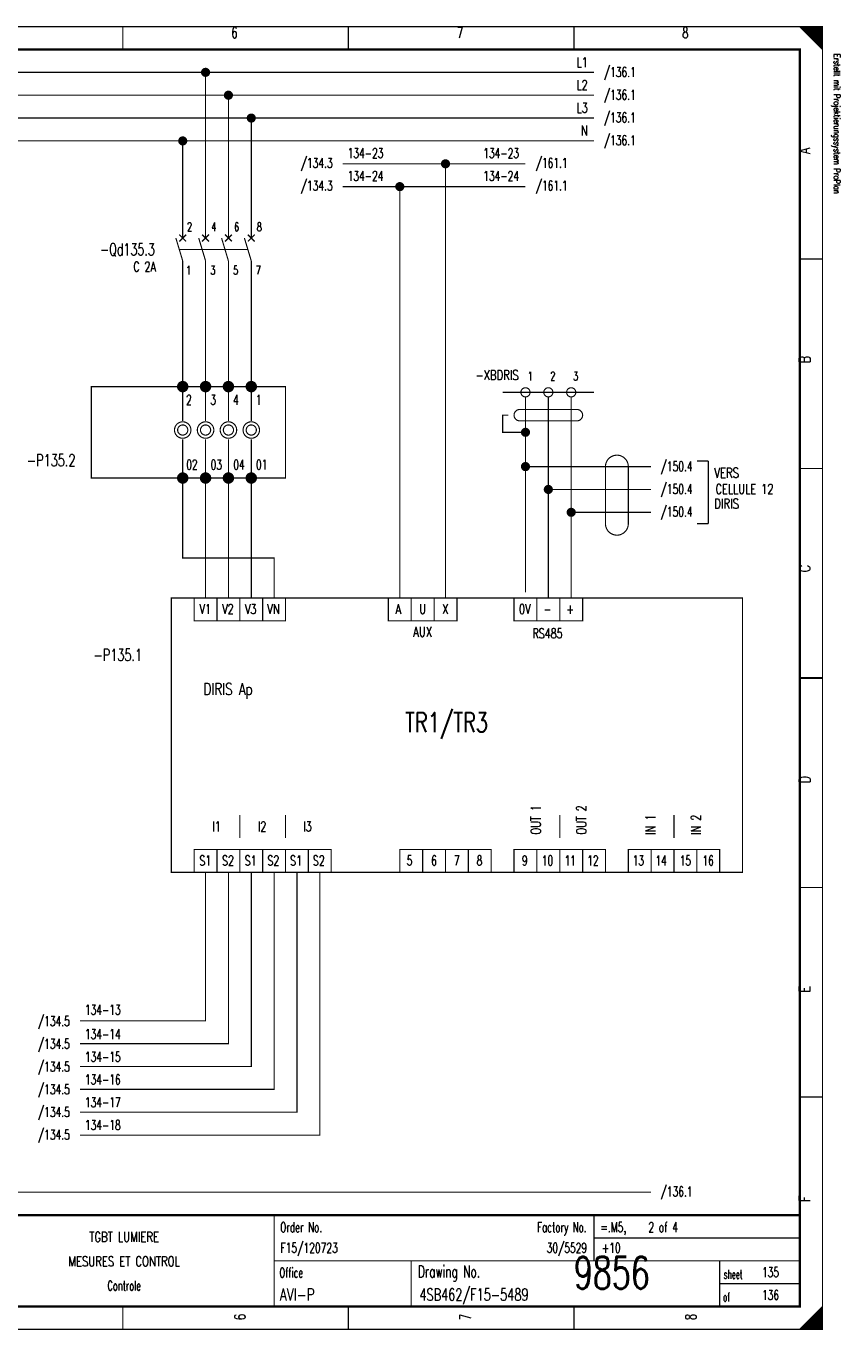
# Model space of a CAD drawing. Header units: centimetres. Extents: x 0 to 491, y -1040 to 69.
# Tile 126 of 181: x 273 to 291, y -520 to -491. Entities that reach past the tile are written whole.
import ezdxf
from ezdxf.enums import TextEntityAlignment as Align

# ---------------------------------------------------------------- set-up
doc = ezdxf.new("R2010")
doc.units = ezdxf.units.CM
doc.header["$MEASUREMENT"] = 0
doc.linetypes.add('GESTRICHELT', pattern=[3.75, 3, -0.75])
doc.linetypes.add('STRICH-PUNKT', pattern=[4.7, 3, -0.75, 0.2, -0.75])
doc.layers.get('0').update_dxf_attribs({"color": 9, "linetype": 'CONTINUOUS'})
doc.styles.get("Standard").update_dxf_attribs({"font": 'romans.shx', "bigfont": 'TXT.shx'})

# ---------------------------------------------------------------- blocks, each defined once
blk = doc.blocks.new('BCIRCLE_FILLED')
at = {"color": 0, "linetype": 'Continuous', "const_width": 1, "flags": 128}
blk.add_lwpolyline([(0.5, 0, 1), (-0.5, 0, 1)], format="xyb", close=True, dxfattribs=at)

msp = doc.modelspace()

# ---------------------------------------------------------------- linework, layer by layer
at = {"color": 7, "const_width": 0.025, "flags": 128}
for points in [[(250, -505.75), (250, -491.5), (290.5, -491.5), (290.5, -520), (250, -520), (250, -505.75)], [(290, -491.5), (290.5, -492), (290.475, -491.975), (290.475, -491.5), (290.45, -491.5), (290.45, -491.95), (290.425, -491.925), (290.425, -491.5), (290.4, -491.5), (290.4, -491.9), (290.375, -491.875), (290.375, -491.5), (290.35, -491.5), (290.35, -491.85), (290.325, -491.825)], [(290.15, -491.65), (290.15, -491.5), (290.125, -491.5), (290.125, -491.625), (290.1, -491.6), (290.1, -491.5), (290.075, -491.5), (290.075, -491.575), (290.05, -491.55), (290.05, -491.5), (290.025, -491.5), (290.025, -491.525)], [(290.325, -491.825), (290.325, -491.5), (290.3, -491.5), (290.3, -491.8), (290.275, -491.775), (290.275, -491.5), (290.25, -491.5), (290.25, -491.75), (290.225, -491.725), (290.225, -491.5), (290.2, -491.5), (290.2, -491.7), (290.175, -491.675), (290.175, -491.5), (290.15, -491.5)], [(285.5, -492.5), (252.25, -492.5)], [(277, -496.125), (277, -492.5)], [(285.5, -493), (252.25, -493)], [(277.5, -496.125), (277.5, -493)], [(285.5, -493.5), (252.25, -493.5)], [(278, -496.125), (278, -493.5)], [(285.5, -494), (252.25, -494)], [(276.5, -496.125), (276.5, -494)], [(284, -494.5), (280, -494.5)], [(282.25, -494.5), (282.25, -504)], [(284, -495), (280, -495)], [(281.25, -495), (281.25, -504)], [(276.5, -499.375), (276.5, -496.625)], [(277, -499.375), (277, -496.625)], [(277.5, -499.375), (277.5, -496.625)], [(278, -499.375), (278, -496.625)], [(284, -499.6), (284, -500.375), (283.5, -500.375), (283.5, -500), (283.625, -500)], [(286.75, -501.625), (284.5, -501.625), (284.5, -499.6)], [(286.75, -502.125), (285, -502.125), (285, -499.6)], [(286.75, -501.125), (284, -501.125), (284, -500.375)], [(286.025, -500.875), (285.975, -500.875)], [(284, -503.875), (284, -501.125)], [(278.5, -504), (278.5, -503.125), (276.5, -503.125), (276.5, -501.375)], [(277, -504), (277, -501.375)], [(277.5, -504), (277.5, -501.375)], [(278, -504), (278, -501.375)], [(284.5, -504), (284.5, -501.625)], [(285, -504), (285, -502.125)], [(274.25, -513.25), (277, -513.25), (277, -510)], [(274.25, -513.75), (277.5, -513.75), (277.5, -510)], [(274.25, -514.25), (278, -514.25), (278, -510)], [(274.25, -514.75), (278.5, -514.75), (278.5, -510)], [(274.25, -515.25), (279, -515.25), (279, -510)], [(274.25, -515.75), (279.5, -515.75), (279.5, -510)], [(290.3, -520), (290.3, -519.7), (290.275, -519.725), (290.275, -520), (290.25, -520), (290.25, -519.75), (290.225, -519.775), (290.225, -520), (290.2, -520), (290.2, -519.8), (290.175, -519.825), (290.175, -520), (290.15, -520), (290.15, -519.85), (290.125, -519.875)], [(290.475, -519.525), (290.475, -520), (290.45, -520), (290.45, -519.55), (290.425, -519.575), (290.425, -520), (290.4, -520), (290.4, -519.6), (290.375, -519.625), (290.375, -520), (290.35, -520), (290.35, -519.65), (290.325, -519.675), (290.325, -520), (290.3, -520)], [(290.125, -519.875), (290.125, -520), (290.1, -520), (290.1, -519.9), (290.075, -519.925), (290.075, -520), (290.05, -520), (290.05, -519.95), (290.025, -519.975), (290.025, -520)]]:
    msp.add_lwpolyline(points, dxfattribs=at)
at = {"color": 7, "flags": 128}
for points, const_width in [([(250, -491.5), (290.5, -491.5), (290.5, -520), (250, -520)], 0.025), ([(250.5, -492), (290, -492), (290, -519.5), (250.5, -519.5)], 0.05), ([(250.5, -492), (290, -492), (290, -519.5), (250.5, -519.5)], 0.025), ([(278.75, -501.375), (274.5, -501.375), (274.5, -499.375), (278.75, -499.375)], 0.025), ([(276.25, -504), (288.75, -504), (288.75, -510), (276.25, -510)], 0.025), ([(276.75, -504), (277.25, -504), (277.25, -504.5), (276.75, -504.5)], 0.025), ([(277.25, -504), (277.75, -504), (277.75, -504.5), (277.25, -504.5)], 0.025), ([(277.75, -504), (278.25, -504), (278.25, -504.5), (277.75, -504.5)], 0.025), ([(278.25, -504), (278.75, -504), (278.75, -504.5), (278.25, -504.5)], 0.025), ([(281, -504), (281.5, -504), (281.5, -504.5), (281, -504.5)], 0.025), ([(281.5, -504), (282, -504), (282, -504.5), (281.5, -504.5)], 0.025), ([(282, -504), (282.5, -504), (282.5, -504.5), (282, -504.5)], 0.025), ([(283.75, -504), (284.25, -504), (284.25, -504.5), (283.75, -504.5)], 0.025), ([(284.25, -504), (284.75, -504), (284.75, -504.5), (284.25, -504.5)], 0.025), ([(284.75, -504), (285.25, -504), (285.25, -504.5), (284.75, -504.5)], 0.025), ([(276.75, -509.5), (277.25, -509.5), (277.25, -510), (276.75, -510)], 0.025), ([(277.25, -509.5), (277.75, -509.5), (277.75, -510), (277.25, -510)], 0.025), ([(277.75, -509.5), (278.25, -509.5), (278.25, -510), (277.75, -510)], 0.025), ([(278.25, -509.5), (278.75, -509.5), (278.75, -510), (278.25, -510)], 0.025), ([(278.75, -509.5), (279.25, -509.5), (279.25, -510), (278.75, -510)], 0.025), ([(279.25, -509.5), (279.75, -509.5), (279.75, -510), (279.25, -510)], 0.025), ([(281.25, -509.5), (281.75, -509.5), (281.75, -510), (281.25, -510)], 0.025), ([(281.75, -509.5), (282.25, -509.5), (282.25, -510), (281.75, -510)], 0.025), ([(282.25, -509.5), (282.75, -509.5), (282.75, -510), (282.25, -510)], 0.025), ([(282.75, -509.5), (283.25, -509.5), (283.25, -510), (282.75, -510)], 0.025), ([(283.75, -509.5), (284.25, -509.5), (284.25, -510), (283.75, -510)], 0.025), ([(284.25, -509.5), (284.75, -509.5), (284.75, -510), (284.25, -510)], 0.025), ([(284.75, -509.5), (285.25, -509.5), (285.25, -510), (284.75, -510)], 0.025), ([(285.25, -509.5), (285.75, -509.5), (285.75, -510), (285.25, -510)], 0.025), ([(286.25, -509.5), (286.75, -509.5), (286.75, -510), (286.25, -510)], 0.025), ([(286.75, -509.5), (287.25, -509.5), (287.25, -510), (286.75, -510)], 0.025), ([(287.25, -509.5), (287.75, -509.5), (287.75, -510), (287.25, -510)], 0.025), ([(287.75, -509.5), (288.25, -509.5), (288.25, -510), (287.75, -510)], 0.025)]:
    msp.add_lwpolyline(points, close=True, dxfattribs=dict(at, const_width=const_width))
at = {"color": 7}
for points, const_width in [([(275.188, -491.5), (275.188, -492)], 0.025), ([(280.125, -491.5), (280.125, -492)], 0.025), ([(285.062, -491.5), (285.062, -492)], 0.025), ([(276.425, -496.05), (276.575, -496.2)], 0.03), ([(276.575, -496.05), (276.475, -496.15)], 0.03), ([(276.925, -496.05), (277.075, -496.2)], 0.03), ([(277.075, -496.05), (276.925, -496.2)], 0.03), ([(277.575, -496.05), (277.425, -496.2)], 0.03), ([(277.425, -496.05), (277.575, -496.2)], 0.03), ([(278.075, -496.05), (277.925, -496.2)], 0.03), ([(277.925, -496.05), (278.075, -496.2)], 0.03), ([(276.35, -496.125), (276.5, -496.625)], 0.025), ([(276.55, -496.075), (276.425, -496.2)], 0.03), ([(276.85, -496.125), (277, -496.625)], 0.025), ([(277.35, -496.125), (277.5, -496.625)], 0.025), ([(277.85, -496.125), (278, -496.625)], 0.025), ([(290.5, -496.583), (290, -496.583)], 0.025), ([(276.5, -500.125), (276.5, -499.375)], 0.025), ([(277, -500.125), (277, -499.375)], 0.025), ([(277.5, -500.125), (277.5, -499.375)], 0.025), ([(278, -500.125), (278, -499.375)], 0.025), ([(276.5, -500.525), (276.5, -501.375)], 0.025), ([(277, -500.525), (277, -501.375)], 0.025), ([(277.5, -500.525), (277.5, -501.375)], 0.025), ([(278, -500.525), (278, -501.375)], 0.025), ([(287.75, -501), (288, -501)], 0.03), ([(288, -501), (288, -502.375)], 0.03), ([(290.5, -501.167), (290, -501.167)], 0.025), ([(288, -502.375), (287.75, -502.375)], 0.03), ([(290, -505.75), (290.5, -505.75)], 0.05), ([(290.5, -505.75), (290, -505.75)], 0.025), ([(277.75, -508.75), (277.75, -509.25)], 0.025), ([(278.75, -509.25), (278.75, -508.75)], 0.025), ([(284.75, -508.75), (284.75, -509.25)], 0.025), ([(287.25, -509.25), (287.25, -508.75)], 0.025), ([(290.5, -510.333), (290, -510.333)], 0.025), ([(290.5, -514.917), (290, -514.917)], 0.025), ([(290, -517.5), (250.5, -517.5)], 0.05), ([(278.5, -517.5), (278.5, -519.5)], 0.025), ([(285.5, -517.5), (285.5, -518.5)], 0.025), ([(285.5, -518), (290, -518)], 0.025), ([(278.5, -518.5), (290, -518.5)], 0.025), ([(281.5, -518.5), (281.5, -519.5)], 0.025), ([(288.25, -518.5), (288.25, -519.5)], 0.025), ([(288.25, -519), (290, -519)], 0.025), ([(275.188, -520), (275.188, -519.5)], 0.025), ([(280.125, -520), (280.125, -519.5)], 0.025), ([(285.062, -520), (285.062, -519.5)], 0.025), ([(290.5, -519.5), (290, -520)], 0.025)]:
    msp.add_lwpolyline(points, dxfattribs=dict(at, const_width=const_width))
at = {"color": 7, "linetype": 'GESTRICHELT'}
for points, const_width in [([(276.425, -496.375), (277.925, -496.375)], 0.025), ([(283.5, -499.5), (285.5, -499.5)], 0.03), ([(283.875, -499.875), (285.125, -499.875)], 0.025), ([(283.875, -500.125), (285.125, -500.125)], 0.025), ([(285.75, -501.125), (285.75, -502.375)], 0.025), ([(286.25, -501.125), (286.25, -502.375)], 0.025)]:
    msp.add_lwpolyline(points, dxfattribs=dict(at, const_width=const_width))
at = {"color": 7, "flags": 128}
for points, const_width in [([(276.6, -499.375, 1), (276.4, -499.375, 1)], 0.05), ([(276.55, -499.375, 1), (276.45, -499.375, 1)], 0.05), ([(276.525, -499.375, 1), (276.475, -499.375, 1)], 0.05), ([(277.1, -499.375, 1), (276.9, -499.375, 1)], 0.05), ([(277.05, -499.375, 1), (276.95, -499.375, 1)], 0.05), ([(277.025, -499.375, 1), (276.975, -499.375, 1)], 0.05), ([(277.6, -499.375, 1), (277.4, -499.375, 1)], 0.05), ([(277.55, -499.375, 1), (277.45, -499.375, 1)], 0.05), ([(277.525, -499.375, 1), (277.475, -499.375, 1)], 0.05), ([(278.1, -499.375, 1), (277.9, -499.375, 1)], 0.05), ([(278.05, -499.375, 1), (277.95, -499.375, 1)], 0.05), ([(278.025, -499.375, 1), (277.975, -499.375, 1)], 0.05), ([(284.1, -499.5, 1), (283.9, -499.5, 1)], 0.025), ([(284.6, -499.5, 1), (284.4, -499.5, 1)], 0.025), ([(285.1, -499.5, 1), (284.9, -499.5, 1)], 0.025), ([(276.68, -500.325, 1), (276.32, -500.325, 1)], 0.025), ([(276.611, -500.325, 1), (276.389, -500.325, 1)], 0.025), ([(277.18, -500.325, 1), (276.82, -500.325, 1)], 0.025), ([(277.111, -500.325, 1), (276.889, -500.325, 1)], 0.025), ([(277.68, -500.325, 1), (277.32, -500.325, 1)], 0.025), ([(277.611, -500.325, 1), (277.389, -500.325, 1)], 0.025), ([(278.18, -500.325, 1), (277.82, -500.325, 1)], 0.025), ([(278.111, -500.325, 1), (277.889, -500.325, 1)], 0.025), ([(276.6, -501.375, 1), (276.4, -501.375, 1)], 0.05), ([(276.55, -501.375, 1), (276.45, -501.375, 1)], 0.05), ([(276.525, -501.375, 1), (276.475, -501.375, 1)], 0.05), ([(277.1, -501.375, 1), (276.9, -501.375, 1)], 0.05), ([(277.05, -501.375, 1), (276.95, -501.375, 1)], 0.05), ([(277.025, -501.375, 1), (276.975, -501.375, 1)], 0.05), ([(277.6, -501.375, 1), (277.4, -501.375, 1)], 0.05), ([(277.55, -501.375, 1), (277.45, -501.375, 1)], 0.05), ([(277.525, -501.375, 1), (277.475, -501.375, 1)], 0.05), ([(278.1, -501.375, 1), (277.9, -501.375, 1)], 0.05), ([(278.05, -501.375, 1), (277.95, -501.375, 1)], 0.05), ([(278.025, -501.375, 1), (277.975, -501.375, 1)], 0.05)]:
    msp.add_lwpolyline(points, format="xyb", close=True, dxfattribs=dict(at, const_width=const_width))
at = {"color": 7, "linetype": 'GESTRICHELT', "const_width": 0.025, "flags": 128}
for points in [[(283.875, -499.875, 1), (283.875, -500.125, 1)], [(285.125, -500.125, 1), (285.125, -499.875, 1)], [(286.25, -501.125, 1), (285.75, -501.125, 1)], [(285.75, -502.375, 1), (286.25, -502.375, 1)]]:
    msp.add_lwpolyline(points, format="xyb", dxfattribs=at)
at = {"color": 7, "linetype": 'STRICH-PUNKT', "const_width": 0.025, "flags": 128}
msp.add_lwpolyline([(286.75, -517), (252.25, -517)], dxfattribs=at)

# ---------------------------------------------------------------- block references
at = {"color": 7, "xscale": 0.1, "yscale": 0.1, "zscale": 0.1}
for p in [(277, -492.5), (277.5, -493), (278, -493.5), (276.5, -494), (282.25, -494.5), (281.25, -495), (284, -500.375), (284, -501.125), (284.5, -501.625), (285, -502.125)]:
    msp.add_blockref('BCIRCLE_FILLED', p, dxfattribs=at)

# ---------------------------------------------------------------- texts
at = {"color": 7}
for s, height, width, p in [('6', 0.238, 0.672, (277.632, -491.514)), ('7', 0.238, 0.672, (282.566, -491.514)), ('8', 0.238, 0.672, (287.499, -491.514)), ('-P135.2', 0.2619, 0.691429, (273.622, -500.856)), ('V1', 0.2143, 0.716, (276.993, -504.135)), ('V2', 0.2143, 0.716, (277.49, -504.135)), ('V3', 0.2143, 0.716, (277.987, -504.135)), ('VN', 0.2143, 0.76, (278.484, -504.135)), ('A', 0.214, 0.76, (281.217, -504.135)), ('U', 0.214, 0.76, (281.749, -504.135)), ('X', 0.214, 0.76, (282.246, -504.135)), ('0V', 0.2143, 0.716, (283.985, -504.135)), ('-', 0.214, 0.696, (284.482, -504.135)), ('+', 0.214, 0.696, (284.979, -504.135)), ('AUX', 0.2143, 0.76, (281.749, -504.632)), ('RS485', 0.2143, 0.7072, (284.482, -504.667)), ('DIRIS Ap', 0.2619, 0.732, (277.49, -505.86)), ('I1', 0.2143, 0.716, (277.242, -508.891)), ('I2', 0.2143, 0.716, (278.236, -508.891)), ('I3', 0.2143, 0.716, (279.229, -508.891)), ('S1', 0.2143, 0.716, (276.993, -509.636)), ('S2', 0.2143, 0.716, (277.49, -509.636)), ('S1', 0.2143, 0.716, (277.987, -509.636)), ('S2', 0.2143, 0.716, (278.484, -509.636)), ('S1', 0.2143, 0.716, (278.981, -509.636)), ('S2', 0.2143, 0.716, (279.478, -509.636)), ('5', 0.214, 0.672, (281.465, -509.636)), ('6', 0.214, 0.672, (281.998, -509.636)), ('7', 0.214, 0.672, (282.495, -509.636)), ('8', 0.214, 0.672, (282.992, -509.636)), ('9', 0.214, 0.672, (283.985, -509.636)), ('10', 0.2143, 0.672, (284.482, -509.636)), ('11', 0.2143, 0.672, (284.979, -509.636)), ('12', 0.2143, 0.672, (285.476, -509.636)), ('13', 0.2143, 0.672, (286.47, -509.636)), ('14', 0.2143, 0.672, (286.967, -509.636)), ('15', 0.2143, 0.672, (287.499, -509.636)), ('16', 0.2143, 0.672, (287.996, -509.636)), ('TGBT LUMIERE', 0.21431, 0.754667, (275.219, -517.87)), ('MESURES ET CONTROL', 0.21431, 0.752889, (275.219, -518.403)), ('Controle', 0.2143, 0.62, (275.219, -518.935))]:
    msp.add_text(s, height=height, dxfattribs=dict(at, width=width)).set_placement(p, align=Align.TOP_CENTER)
for s, height, width, p in [('L1', 0.2143, 0.716, (285.362, -492.174)), ('L2', 0.2143, 0.716, (285.362, -492.671)), ('L3', 0.2143, 0.716, (285.362, -493.168)), ('N', 0.214, 0.76, (285.364, -493.665)), ('134-23', 0.2143, 0.676, (283.858, -494.162)), ('/134.3', 0.2143, 0.68, (279.78, -494.375)), ('/134.3', 0.2143, 0.68, (279.78, -494.872)), ('134-24', 0.2143, 0.676, (283.858, -494.659)), ('-Qd135.3', 0.2619, 0.68, (275.89, -496.242)), ('C 2A', 0.2143, 0.722, (275.914, -496.646)), ('-P135.1', 0.2619, 0.691429, (275.612, -505.115)), ('/134.5', 0.2143, 0.68, (274.03, -513.15)), ('/134.5', 0.2143, 0.68, (274.03, -513.647)), ('/134.5', 0.2143, 0.68, (274.03, -514.144)), ('/134.5', 0.2143, 0.68, (274.03, -514.641)), ('/134.5', 0.2143, 0.68, (274.03, -515.138)), ('/134.5', 0.2143, 0.68, (274.03, -515.634)), ('Factory No.', 0.21431, 0.646545, (285.335, -517.658))]:
    msp.add_text(s, height=height, dxfattribs=dict(at, width=width)).set_placement(p, align=Align.TOP_RIGHT)
at = {"color": 7, "width": 0.622634}
msp.add_text('Erstellt mit Projektierungssystem ProPlan', height=0.14288, rotation=270, dxfattribs=at).set_placement((290.702, -492.094), align=Align.BOTTOM_LEFT)
at = {"color": 7}
for s, height, width, p in [('/136.1', 0.2143, 0.68, (285.714, -492.387)), ('/136.1', 0.2143, 0.68, (285.714, -492.884)), ('/136.1', 0.2143, 0.68, (285.714, -493.381)), ('/136.1', 0.2143, 0.68, (285.714, -493.878)), ('134-23', 0.2143, 0.676, (280.11, -494.162)), ('/161.1', 0.2143, 0.68, (284.223, -494.375)), ('134-24', 0.2143, 0.676, (280.11, -494.659)), ('/161.1', 0.2143, 0.68, (284.223, -494.872)), ('1', 0.191, 0.672, (276.573, -496.732)), ('3', 0.191, 0.672, (277.105, -496.732)), ('5', 0.191, 0.672, (277.602, -496.732)), ('7', 0.191, 0.672, (278.099, -496.732)), ('2', 0.214, 0.672, (276.573, -499.557)), ('3', 0.214, 0.672, (277.105, -499.557)), ('4', 0.214, 0.672, (277.602, -499.557)), ('1', 0.214, 0.672, (278.099, -499.557)), ('02', 0.2143, 0.672, (276.577, -500.976)), ('03', 0.2143, 0.672, (277.11, -500.976)), ('04', 0.2143, 0.672, (277.607, -500.976)), ('01', 0.2143, 0.672, (278.104, -500.976)), ('/150.4', 0.2143, 0.68, (286.956, -501.012)), ('VERS', 0.2143, 0.76, (288.129, -501.154)), ('/150.4', 0.2143, 0.68, (286.956, -501.509)), ('CELLULE 12', 0.2143, 0.736, (288.157, -501.509)), ('/150.4', 0.2143, 0.68, (286.956, -502.006)), ('DIRIS', 0.2143, 0.76, (288.129, -501.828)), ('TR1/TR3', 0.4286, 0.725714, (281.366, -506.506)), ('134-13', 0.2143, 0.676, (274.36, -512.902)), ('134-14', 0.2143, 0.676, (274.36, -513.434)), ('134-15', 0.2143, 0.676, (274.36, -513.931)), ('134-16', 0.2143, 0.676, (274.36, -514.428)), ('134-17', 0.2143, 0.676, (274.36, -514.925)), ('134-18', 0.2143, 0.676, (274.36, -515.422)), ('/136.1', 0.2143, 0.68, (286.956, -516.877)), ('Order No.', 0.2143, 0.656889, (278.633, -517.658)), ('=.M5,    2 of 4', 0.21431, 0.682667, (285.64, -517.658)), ('Office', 0.2143, 0.626667, (278.615, -518.651)), ('Drawing No.', 0.26194, 0.646545, (281.643, -518.602)), ('sheet', 0.1905, 0.6, (288.338, -518.701)), ('of', 0.1905, 0.6, (288.323, -519.198))]:
    msp.add_text(s, height=height, dxfattribs=dict(at, width=width)).set_placement(p, align=Align.TOP_LEFT)
for s, height, width, p in [('A', 0.238, 0.76, (289.991, -494.283)), ('B', 0.238, 0.76, (289.991, -498.861)), ('C', 0.238, 0.76, (289.992, -503.439)), ('D', 0.238, 0.76, (289.992, -508.053)), ('OUT 1', 0.2143, 0.7296, (284.12, -509.175)), ('OUT 2', 0.2143, 0.7296, (285.114, -509.175)), ('IN 1', 0.2143, 0.722, (286.629, -509.175)), ('IN 2', 0.2143, 0.722, (287.623, -509.175)), ('E', 0.238, 0.76, (289.991, -512.632)), ('F', 0.238, 0.76, (289.991, -517.21))]:
    msp.add_text(s, height=height, rotation=90, dxfattribs=dict(at, width=width)).set_placement(p, align=Align.TOP_LEFT)
for s, height, width, p in [('2', 0.191, 0.672, (276.595, -496.033)), ('4', 0.191, 0.672, (277.127, -496.033)), ('6', 0.191, 0.672, (277.624, -496.033)), ('8', 0.191, 0.672, (278.121, -496.033)), ('1', 0.191, 0.672, (284.048, -499.298)), ('2', 0.191, 0.672, (284.545, -499.298)), ('3', 0.191, 0.672, (285.042, -499.298)), ('F15/120723', 0.2143, 0.6832, (278.639, -518.389)), ('+10', 0.2143, 0.68, (285.67, -518.389)), ('135', 0.2143, 0.672, (289.177, -518.921)), ('AVI-P', 0.2619, 0.7472, (278.624, -519.449)), ('4SB462/F15-5489', 0.26194, 0.6928, (281.679, -519.449)), ('136', 0.2143, 0.672, (289.177, -519.418))]:
    msp.add_text(s, height=height, dxfattribs=dict(at, width=width)).set_placement(p, align=Align.BOTTOM_LEFT)
for s, width, p in [('-XBDRIS', 0.750857, (283.85, -499.294)), ('30/5529', 0.675429, (285.346, -518.389))]:
    msp.add_text(s, height=0.2143, dxfattribs=dict(at, width=width)).set_placement(p, align=Align.BOTTOM_RIGHT)
at = {"color": 0, "width": 0.6928}
msp.add_text('9856', height=0.7, dxfattribs=at).set_placement((285.058, -519.322), align=Align.BOTTOM_LEFT)
at = {"color": 7, "width": 0.672}
for s, p in [('6', (277.632, -519.73)), ('7', (282.566, -519.73)), ('8', (287.499, -519.73))]:
    msp.add_text(s, height=0.238, rotation=90, dxfattribs=at).set_placement(p, align=Align.TOP_CENTER)

doc.saveas('drawing.dxf')
